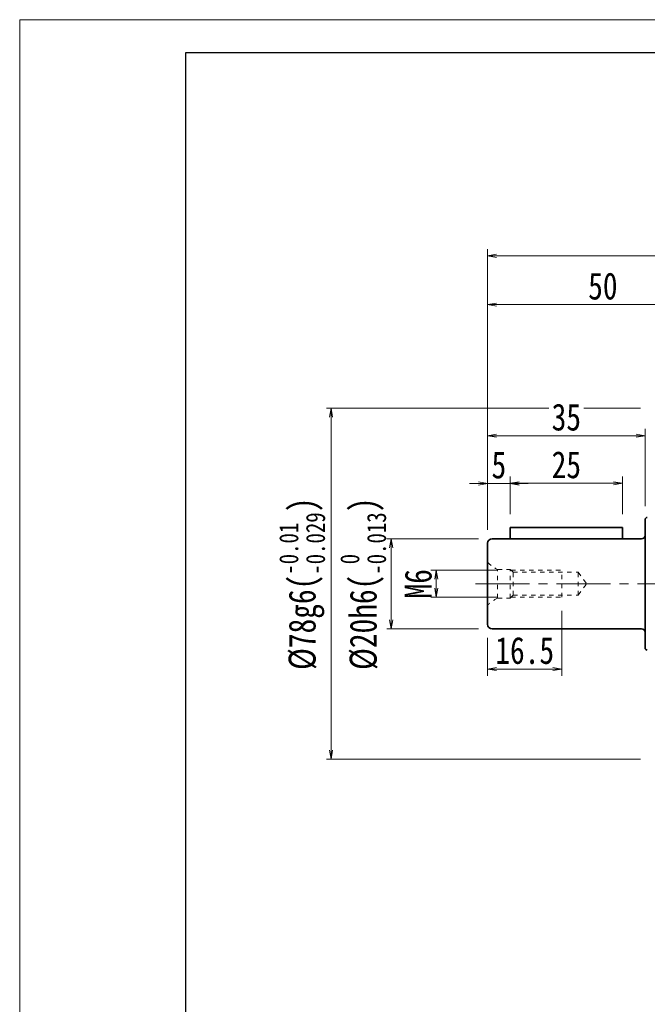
# Model space of a CAD drawing. Header units: millimetres. Extents: x -39 to 592, y -20 to 418.
# Tile 2 of 4: x -36 to 103, y 199 to 418. Entities that reach past the tile are written whole.
import ezdxf

# ---------------------------------------------------------------- set-up
doc = ezdxf.new("R2010")
doc.units = ezdxf.units.MM
doc.linetypes.add('点画线', pattern=[18, 12, -2, 2, -2])
doc.linetypes.add('虚线', pattern=[2, 1, -1])
for name, color, linetype, lineweight in [('中心线层', 1, '点画线', 18), ('图框_外框线', 7, 'Continuous', 18), ('尺寸线层', 3, 'Continuous', 18), ('粗实线层', 7, 'Continuous', 35)]:
    doc.layers.add(name, color=color, linetype=linetype, lineweight=lineweight)
doc.styles.add('宋体', font='SimSun.ttf', dxfattribs={"width": 0.8})
doc.dimstyles.new('A水平标注$0', dxfattribs={"dimtxt": 3.5, "dimasz": 2, "dimexe": 1.5, "dimexo": 3, "dimgap": 1.1, "dimtad": 1, "dimtoh": 1, "dimdec": 4, "dimdsep": 46, "dimtxsty": '宋体', "dimblk": 'OPEN', "dimcen": 3, "dimclrd": 3, "dimclre": 3, "dimclrt": 6, "dimadec": 0, "dimazin": 0, "dimtm": 1e-09, "dimtfac": 1, "dimtdec": 4, "dimtix": 1, "dimtmove": 0, "dimatfit": 3, "dimldrblk": 'OPEN', "dimfxl": 0, "dimlwd": 13, "dimlwe": 13, "dimarcsym": 0})
doc.dimstyles.new('D直径标注φ25', dxfattribs={"dimtxt": 3.5, "dimasz": 2, "dimexe": 1, "dimexo": 3, "dimtad": 1, "dimtoh": 1, "dimdec": 1, "dimdsep": 46, "dimtxsty": '宋体', "dimblk": 'OPEN', "dimcen": 3, "dimclrd": 3, "dimclre": 3, "dimclrt": 130, "dimadec": 0, "dimazin": 0, "dimtm": 1e-09, "dimtfac": 1, "dimtdec": 1, "dimtmove": 0, "dimatfit": 0, "dimldrblk": 'OPEN', "dimfxl": 0, "dimlwd": 13, "dimlwe": 13, "dimarcsym": 0})
doc.dimstyles.new('螺孔(M8-7H)', dxfattribs={"dimtxt": 3.5, "dimasz": 2, "dimexe": 1.25, "dimexo": 3, "dimtad": 1, "dimtoh": 1, "dimdec": 4, "dimdsep": 46, "dimtxsty": '宋体', "dimblk": 'OPEN', "dimcen": 3, "dimclrd": 3, "dimclre": 3, "dimclrt": 2, "dimadec": 0, "dimazin": 0, "dimtm": 1e-09, "dimtfac": 1, "dimtdec": 4, "dimtmove": 0, "dimatfit": 3, "dimldrblk": 'OPEN', "dimfxl": 0, "dimlwd": 9, "dimlwe": 9, "dimarcsym": 0})

# ---------------------------------------------------------------- blocks, each defined once
blk = doc.blocks.new('_Open')
at = {"color": 0, "linetype": 'ByBlock', "lineweight": -2}
for p, q in [((-1, 0.17), (0, 0)), ((-1, -0.17), (0, 0)), ((0, 0), (-1, 0))]:
    blk.add_line(p, q, dxfattribs=at)
blk = doc.blocks.new('*D13')
at = {"color": 3, "lineweight": 13, "transparency": 16777216}
for p, q in [((101.67, 331.54), (31.86, 331.54)), ((32.86, 329.54), (32.86, 255.54)), ((101.67, 253.54), (31.86, 253.54))]:
    blk.add_line(p, q, dxfattribs=at)
at = {"layer": 'Defpoints', "color": 0, "transparency": 16777216}
for p in [(104.67, 331.54), (32.86, 253.54), (104.67, 253.54)]:
    blk.add_point(p, dxfattribs=at)
at = {"color": 3, "lineweight": 13, "transparency": 16777216, "xscale": 2, "yscale": 2, "zscale": 2}
for p, rotation in [((32.86, 331.54), 90), ((32.86, 253.54), 270)]:
    blk.add_blockref('_Open', p, dxfattribs=dict(at, rotation=rotation))
at = {"color": 130, "transparency": 16777216, "insert": (26.43, 292.54), "char_height": 6, "attachment_point": 5, "rotation": 90, "style": '宋体'}
blk.add_mtext('{\\A1;\\A1;%%C78g6({\\H0.707107x;\\S-0.01^ -0.029;})}', dxfattribs=at)
blk = doc.blocks.new('*D18')
at = {"layer": 'Defpoints', "color": 0, "transparency": 16777216}
for p in [(67.67, 354.58), (117.67, 332.54), (67.67, 301.54)]:
    blk.add_point(p, dxfattribs=at)
at = {"layer": '尺寸线层', "color": 3, "lineweight": 13, "transparency": 16777216}
for p, q in [((67.67, 304.54), (67.67, 356.08)), ((115.67, 354.58), (69.67, 354.58)), ((117.67, 335.54), (117.67, 356.08))]:
    blk.add_line(p, q, dxfattribs=at)
at = {"layer": '尺寸线层', "color": 3, "lineweight": 13, "transparency": 16777216, "xscale": 2, "yscale": 2, "zscale": 2, "rotation": 180}
blk.add_blockref('_Open', (67.67, 354.58), dxfattribs=at)
at = {"layer": '尺寸线层', "color": 3, "lineweight": 13, "transparency": 16777216, "xscale": 2, "yscale": 2, "zscale": 2}
blk.add_blockref('_Open', (117.67, 354.58), dxfattribs=at)
at = {"layer": '尺寸线层', "color": 6, "transparency": 16777216, "insert": (93.29, 358.68), "char_height": 6, "attachment_point": 5, "style": '宋体', "bg_fill": 3, "box_fill_scale": 1.1, "bg_fill_color": 256, "bg_fill_true_color": 13158600, "bg_fill_transparency": 0}
blk.add_mtext('50', dxfattribs=at)
blk = doc.blocks.new('*D20')
at = {"layer": 'Defpoints', "color": 0, "transparency": 16777216}
for p in [(67.67, 365.43), (67.67, 301.54), (234.67, 301.54)]:
    blk.add_point(p, dxfattribs=at)
at = {"layer": '尺寸线层', "color": 3, "lineweight": 13, "transparency": 16777216}
for p, q in [((67.67, 304.54), (67.67, 366.93)), ((234.67, 304.54), (234.67, 366.93)), ((232.67, 365.43), (69.67, 365.43))]:
    blk.add_line(p, q, dxfattribs=at)
at = {"layer": '尺寸线层', "color": 3, "lineweight": 13, "transparency": 16777216, "xscale": 2, "yscale": 2, "zscale": 2, "rotation": 180}
blk.add_blockref('_Open', (67.67, 365.43), dxfattribs=at)
at = {"layer": '尺寸线层', "color": 3, "lineweight": 13, "transparency": 16777216, "xscale": 2, "yscale": 2, "zscale": 2}
blk.add_blockref('_Open', (234.67, 365.43), dxfattribs=at)
at = {"layer": '尺寸线层', "color": 6, "transparency": 16777216, "insert": (151.17, 369.53), "char_height": 6, "attachment_point": 5, "style": '宋体', "bg_fill": 3, "box_fill_scale": 1.1, "bg_fill_color": 256, "bg_fill_true_color": 13158600, "bg_fill_transparency": 0}
blk.add_mtext('167', dxfattribs=at)
blk = doc.blocks.new('*D25')
at = {"layer": 'Defpoints', "color": 0, "transparency": 16777216}
for p in [(84.17, 289.54), (67.67, 283.54), (84.17, 273.59)]:
    blk.add_point(p, dxfattribs=at)
at = {"layer": '尺寸线层', "color": 3, "lineweight": 13, "transparency": 16777216}
for p, q in [((84.17, 286.54), (84.17, 272.09)), ((67.67, 280.54), (67.67, 272.09)), ((69.67, 273.59), (82.17, 273.59))]:
    blk.add_line(p, q, dxfattribs=at)
at = {"layer": '尺寸线层', "color": 3, "lineweight": 13, "transparency": 16777216, "xscale": 2, "yscale": 2, "zscale": 2, "rotation": 180}
blk.add_blockref('_Open', (67.67, 273.59), dxfattribs=at)
at = {"layer": '尺寸线层', "color": 3, "lineweight": 13, "transparency": 16777216, "xscale": 2, "yscale": 2, "zscale": 2}
blk.add_blockref('_Open', (84.17, 273.59), dxfattribs=at)
at = {"layer": '尺寸线层', "color": 6, "transparency": 16777216, "insert": (75.92, 277.69), "char_height": 6, "attachment_point": 5, "style": '宋体', "bg_fill": 3, "box_fill_scale": 1.1, "bg_fill_color": 256, "bg_fill_true_color": 13158600, "bg_fill_transparency": 0}
blk.add_mtext('16.5', dxfattribs=at)
blk = doc.blocks.new('*D26')
at = {"layer": 'Defpoints', "color": 0, "transparency": 16777216}
for p in [(72.87, 295.54), (56.27, 289.54), (72.87, 289.54)]:
    blk.add_point(p, dxfattribs=at)
at = {"layer": '尺寸线层', "color": 3, "lineweight": 9, "transparency": 16777216}
for p, q in [((69.87, 295.54), (55.02, 295.54)), ((56.27, 293.54), (56.27, 291.54)), ((69.87, 289.54), (55.02, 289.54))]:
    blk.add_line(p, q, dxfattribs=at)
at = {"layer": '尺寸线层', "color": 3, "lineweight": 9, "transparency": 16777216, "xscale": 2, "yscale": 2, "zscale": 2}
for p, rotation in [((56.27, 295.54), 90), ((56.27, 289.54), 270)]:
    blk.add_blockref('_Open', p, dxfattribs=dict(at, rotation=rotation))
at = {"layer": '尺寸线层', "color": 2, "transparency": 16777216, "insert": (52.27, 292.54), "char_height": 6, "attachment_point": 5, "rotation": 90, "style": '宋体'}
blk.add_mtext('M6', dxfattribs=at)
blk = doc.blocks.new('*D27')
at = {"color": 3, "lineweight": 13, "transparency": 16777216}
for p, q in [((65.67, 302.54), (45.23, 302.54)), ((46.23, 300.54), (46.23, 284.54)), ((65.67, 282.54), (45.23, 282.54))]:
    blk.add_line(p, q, dxfattribs=at)
at = {"layer": 'Defpoints', "color": 0, "transparency": 16777216}
for p in [(68.67, 302.54), (46.23, 282.54), (68.67, 282.54)]:
    blk.add_point(p, dxfattribs=at)
at = {"color": 3, "lineweight": 13, "transparency": 16777216, "xscale": 2, "yscale": 2, "zscale": 2}
for p, rotation in [((46.23, 302.54), 90), ((46.23, 282.54), 270)]:
    blk.add_blockref('_Open', p, dxfattribs=dict(at, rotation=rotation))
at = {"color": 130, "transparency": 16777216, "insert": (40, 292.54), "char_height": 6, "attachment_point": 5, "rotation": 90, "style": '宋体'}
blk.add_mtext('{\\A1;\\A1;%%C20h6({\\H0.707107x;\\S 0^ -0.013;})}', dxfattribs=at)
blk = doc.blocks.new('*D28')
at = {"layer": 'Defpoints', "color": 0, "transparency": 16777216}
for p in [(67.67, 314.83), (72.67, 305.04), (67.67, 301.54)]:
    blk.add_point(p, dxfattribs=at)
at = {"layer": '尺寸线层', "color": 3, "lineweight": 13, "transparency": 16777216}
for p, q in [((67.67, 304.54), (67.67, 316.33)), ((72.67, 308.04), (72.67, 316.33)), ((65.67, 314.83), (63.67, 314.83)), ((72.67, 314.83), (67.67, 314.83)), ((74.67, 314.83), (76.67, 314.83))]:
    blk.add_line(p, q, dxfattribs=at)
at = {"layer": '尺寸线层', "color": 3, "lineweight": 13, "transparency": 16777216, "xscale": 2, "yscale": 2, "zscale": 2}
blk.add_blockref('_Open', (67.67, 314.83), dxfattribs=at)
at = {"layer": '尺寸线层', "color": 3, "lineweight": 13, "transparency": 16777216, "xscale": 2, "yscale": 2, "zscale": 2, "rotation": 180}
blk.add_blockref('_Open', (72.67, 314.83), dxfattribs=at)
at = {"layer": '尺寸线层', "color": 6, "transparency": 16777216, "insert": (70.17, 318.93), "char_height": 6, "attachment_point": 5, "style": '宋体', "bg_fill": 3, "box_fill_scale": 1.1, "bg_fill_color": 256, "bg_fill_true_color": 13158600, "bg_fill_transparency": 0}
blk.add_mtext('5', dxfattribs=at)
blk = doc.blocks.new('*D29')
at = {"layer": 'Defpoints', "color": 0, "transparency": 16777216}
for p in [(97.67, 314.87), (72.67, 305.04), (97.67, 305.04)]:
    blk.add_point(p, dxfattribs=at)
at = {"layer": '尺寸线层', "color": 3, "lineweight": 13, "transparency": 16777216}
for p, q in [((72.67, 308.04), (72.67, 316.37)), ((97.67, 308.04), (97.67, 316.37)), ((74.67, 314.87), (95.67, 314.87))]:
    blk.add_line(p, q, dxfattribs=at)
at = {"layer": '尺寸线层', "color": 3, "lineweight": 13, "transparency": 16777216, "xscale": 2, "yscale": 2, "zscale": 2, "rotation": 180}
blk.add_blockref('_Open', (72.67, 314.87), dxfattribs=at)
at = {"layer": '尺寸线层', "color": 3, "lineweight": 13, "transparency": 16777216, "xscale": 2, "yscale": 2, "zscale": 2}
blk.add_blockref('_Open', (97.67, 314.87), dxfattribs=at)
at = {"layer": '尺寸线层', "color": 6, "transparency": 16777216, "insert": (85.17, 318.97), "char_height": 6, "attachment_point": 5, "style": '宋体', "bg_fill": 3, "box_fill_scale": 1.1, "bg_fill_color": 256, "bg_fill_true_color": 13158600, "bg_fill_transparency": 0}
blk.add_mtext('25', dxfattribs=at)
blk = doc.blocks.new('*D30')
at = {"layer": 'Defpoints', "color": 0, "transparency": 16777216}
for p in [(102.67, 325.46), (102.67, 306.79), (67.67, 301.54)]:
    blk.add_point(p, dxfattribs=at)
at = {"layer": '尺寸线层', "color": 3, "lineweight": 13, "transparency": 16777216}
for p, q in [((67.67, 304.54), (67.67, 326.96)), ((102.67, 309.79), (102.67, 326.96)), ((69.67, 325.46), (100.67, 325.46))]:
    blk.add_line(p, q, dxfattribs=at)
at = {"layer": '尺寸线层', "color": 3, "lineweight": 13, "transparency": 16777216, "xscale": 2, "yscale": 2, "zscale": 2, "rotation": 180}
blk.add_blockref('_Open', (67.67, 325.46), dxfattribs=at)
at = {"layer": '尺寸线层', "color": 3, "lineweight": 13, "transparency": 16777216, "xscale": 2, "yscale": 2, "zscale": 2}
blk.add_blockref('_Open', (102.67, 325.46), dxfattribs=at)
at = {"layer": '尺寸线层', "color": 6, "transparency": 16777216, "insert": (85.17, 329.56), "char_height": 6, "attachment_point": 5, "style": '宋体', "bg_fill": 3, "box_fill_scale": 1.1, "bg_fill_color": 256, "bg_fill_true_color": 13158600, "bg_fill_transparency": 0}
blk.add_mtext('35', dxfattribs=at)

msp = doc.modelspace()

# ---------------------------------------------------------------- linework, layer by layer
at = {"layer": '中心线层'}
msp.add_line((64.98425, 292.54132), (237.36149, 292.54132), dxfattribs=at)
at = {"layer": '图框_外框线', "color": 3}
msp.add_lwpolyline([(-36.35298, -19.75919), (582.58118, -19.75919), (582.58118, 417.91568), (-36.35298, 417.91568)], close=True, dxfattribs=at)
at = {"layer": '图框_外框线', "color": 3, "lineweight": 25}
msp.add_lwpolyline([(0.48833, -12.39093), (575.21291, -12.39093), (575.21291, 410.54742), (0.48833, 410.54742)], close=True, dxfattribs=at)
at = {"layer": '粗实线层'}
for p, q in [((102.67287, 278.29132), (102.67287, 306.79132)), ((68.67287, 282.54132), (101.87287, 282.54132))]:
    msp.add_line(p, q, dxfattribs=at)
at = {"layer": '粗实线层', "color": 6, "linetype": '虚线', "lineweight": 18}
for p, q in [((67.67287, 297.29132), (67.67287, 287.79132)), ((69.87287, 289.34132), (69.87287, 295.74132)), ((69.87287, 295.74132), (72.67287, 295.74132)), ((72.67287, 289.34132), (72.67287, 295.74132)), ((72.67287, 295.74132), (73.32287, 295.09132)), ((72.87287, 295.54132), (84.17287, 295.54132)), ((84.17287, 289.54132), (84.17287, 295.54132)), ((73.32287, 289.99132), (73.32287, 295.09132)), ((73.32287, 295.09132), (87.82019, 295.09132)), ((87.82019, 289.99132), (87.82019, 295.09132)), ((87.82019, 295.09132), (89.67287, 292.54132)), ((87.82019, 289.99132), (89.67287, 292.54132)), ((69.87287, 289.34132), (72.67287, 289.34132)), ((72.67287, 289.34132), (73.32287, 289.99132)), ((72.87287, 289.54132), (84.17287, 289.54132)), ((73.32287, 289.99132), (87.82019, 289.99132))]:
    msp.add_line(p, q, dxfattribs=at)
at = {"layer": '粗实线层'}
for centre, radius, start, end in [((103.17287, 306.79132), 0.5, 89.9999999, 179.9999999), ((68.67287, 283.54132), 1, 180, 270), ((101.87287, 281.74132), 0.8, 360, 90), ((103.17287, 278.29132), 0.5, 180, 270)]:
    msp.add_arc(centre, radius, start, end, dxfattribs=at)
at = {"layer": '粗实线层', "color": 6, "linetype": '虚线', "lineweight": 18}
for centre, start, end in [((73.31486, 302.96301), 225.150423, 244.5167049), ((73.31486, 282.11964), 115.4832951, 134.849577)]:
    msp.add_arc(centre, 8, start, end, dxfattribs=at)

# ---------------------------------------------------------------- dimensions: what is measured, and where the dimension line sits
dim = msp.add_linear_dim(base=(32.85596, 253.54132), p1=(104.67287, 331.54132), p2=(104.67287, 253.54132), angle=270, text='{\\A1;\\A1;%%C78g6({\\H0.707107x;\\S-0.01^ -0.029;})}', dimstyle='D直径标注φ25', override={"dimtxt": 6, "dimgap": 1, "dimpost": 'φ<>', "dimtp": -0.01, "dimtm": 0.029, "dimtdec": 3, "dimtfill": 0})
dim.commit()
dim.dimension.update_dxf_attribs({"geometry": '*D13', "text_midpoint": (32.85596, 292.54132), "dimtype": 160})

# ---------------------------------------------------------------- next in the draw order: dimensions: what is measured, and where the dimension line sits
at = {"layer": '尺寸线层'}
dim = msp.add_linear_dim(base=(67.67287, 354.57612), p1=(117.67287, 332.54132), p2=(67.67287, 301.54132), dimstyle='A水平标注$0', override={"dimtxt": 6, "dimblk": 'Open', "dimtfill": 1, "dimtfillclr": 256}, dxfattribs=at)
dim.commit()
dim.dimension.update_dxf_attribs({"geometry": '*D18', "text_midpoint": (93.28828, 354.57612), "dimtype": 160})

# ---------------------------------------------------------------- next in the draw order: dimensions: what is measured, and where the dimension line sits
dim = msp.add_linear_dim(base=(67.67287, 365.4288), p1=(234.67287, 301.54132), p2=(67.67287, 301.54132), dimstyle='A水平标注$0', override={"dimtxt": 6, "dimblk": 'Open', "dimtfill": 1, "dimtfillclr": 256}, dxfattribs=at)
dim.commit()
dim.dimension.update_dxf_attribs({"geometry": '*D20', "text_midpoint": (151.17287, 365.4288), "dimtype": 160})

# ---------------------------------------------------------------- next in the draw order: linework, layer by layer
at = {"layer": '粗实线层'}
for p, q in [((72.67287, 305.04132), (97.67287, 305.04132)), ((72.67287, 305.04132), (72.67287, 302.54132)), ((97.67287, 305.04132), (97.67287, 302.54132)), ((101.87287, 302.54132), (68.67287, 302.54132)), ((67.67287, 301.54132), (67.67287, 283.54132))]:
    msp.add_line(p, q, dxfattribs=at)
for centre, radius, start, end in [((68.67287, 301.54132), 1, 90.0000006, 179.9999994), ((101.87287, 303.34132), 0.8, 270.0000017, 359.9999997)]:
    msp.add_arc(centre, radius, start, end, dxfattribs=at)

# ---------------------------------------------------------------- next in the draw order: dimensions: what is measured, and where the dimension line sits
at = {"layer": '尺寸线层'}
dim = msp.add_linear_dim(base=(84.17287, 273.59088), p1=(67.67287, 283.54132), p2=(84.17287, 289.54132), dimstyle='A水平标注$0', override={"dimtxt": 6, "dimblk": 'Open', "dimtfill": 1, "dimtfillclr": 256}, dxfattribs=at)
dim.commit()
dim.dimension.update_dxf_attribs({"geometry": '*D25', "text_midpoint": (75.92287, 273.59088), "dimtype": 160})

# ---------------------------------------------------------------- next in the draw order: dimensions: what is measured, and where the dimension line sits
dim = msp.add_linear_dim(base=(46.23349, 282.54132), p1=(68.67287, 302.54132), p2=(68.67287, 282.54132), angle=270, text='{\\A1;\\A1;%%C20h6({\\H0.707107x;\\S 0^ -0.013;})}', dimstyle='D直径标注φ25', override={"dimtxt": 6, "dimgap": 1, "dimpost": 'φ<>', "dimtm": 0.013, "dimtdec": 3, "dimtfill": 0})
dim.commit()
dim.dimension.update_dxf_attribs({"geometry": '*D27', "text_midpoint": (46.23349, 292.54132), "dimtype": 160})
dim = msp.add_linear_dim(base=(56.2678, 289.54132), p1=(72.87287, 295.54132), p2=(72.87287, 289.54132), angle=270, text='M<>', dimstyle='螺孔(M8-7H)', override={"dimtxt": 6, "dimgap": 1, "dimpost": '<>', "dimtvp": 0.1, "dimtfill": 0}, dxfattribs=at)
dim.commit()
dim.dimension.update_dxf_attribs({"geometry": '*D26', "text_midpoint": (56.2678, 292.54132), "dimtype": 160})

# ---------------------------------------------------------------- next in the draw order: dimensions: what is measured, and where the dimension line sits
dim = msp.add_linear_dim(base=(67.67287, 314.82629), p1=(72.67287, 305.04132), p2=(67.67287, 301.54132), dimstyle='A水平标注$0', override={"dimtxt": 6, "dimblk": 'Open', "dimtfill": 1, "dimtfillclr": 256}, dxfattribs=at)
dim.commit()
dim.dimension.update_dxf_attribs({"geometry": '*D28', "text_midpoint": (70.17287, 314.82629), "dimtype": 160})

# ---------------------------------------------------------------- next in the draw order: dimensions: what is measured, and where the dimension line sits
dim = msp.add_linear_dim(base=(97.67287, 314.87494), p1=(72.67287, 305.04132), p2=(97.67287, 305.04132), dimstyle='A水平标注$0', override={"dimtxt": 6, "dimblk": 'Open', "dimtfill": 1, "dimtfillclr": 256}, dxfattribs=at)
dim.commit()
dim.dimension.update_dxf_attribs({"geometry": '*D29', "text_midpoint": (85.17287, 314.87494), "dimtype": 160})

# ---------------------------------------------------------------- next in the draw order: dimensions: what is measured, and where the dimension line sits
dim = msp.add_linear_dim(base=(102.67287, 325.46058), p1=(67.67287, 301.54132), p2=(102.67287, 306.79132), angle=0, dimstyle='A水平标注$0', override={"dimtxt": 6, "dimblk": 'Open', "dimtfill": 1, "dimtfillclr": 256}, dxfattribs=at)
dim.commit()
dim.dimension.update_dxf_attribs({"geometry": '*D30', "text_midpoint": (85.17287, 325.46058), "dimtype": 160})

doc.saveas('drawing.dxf')
